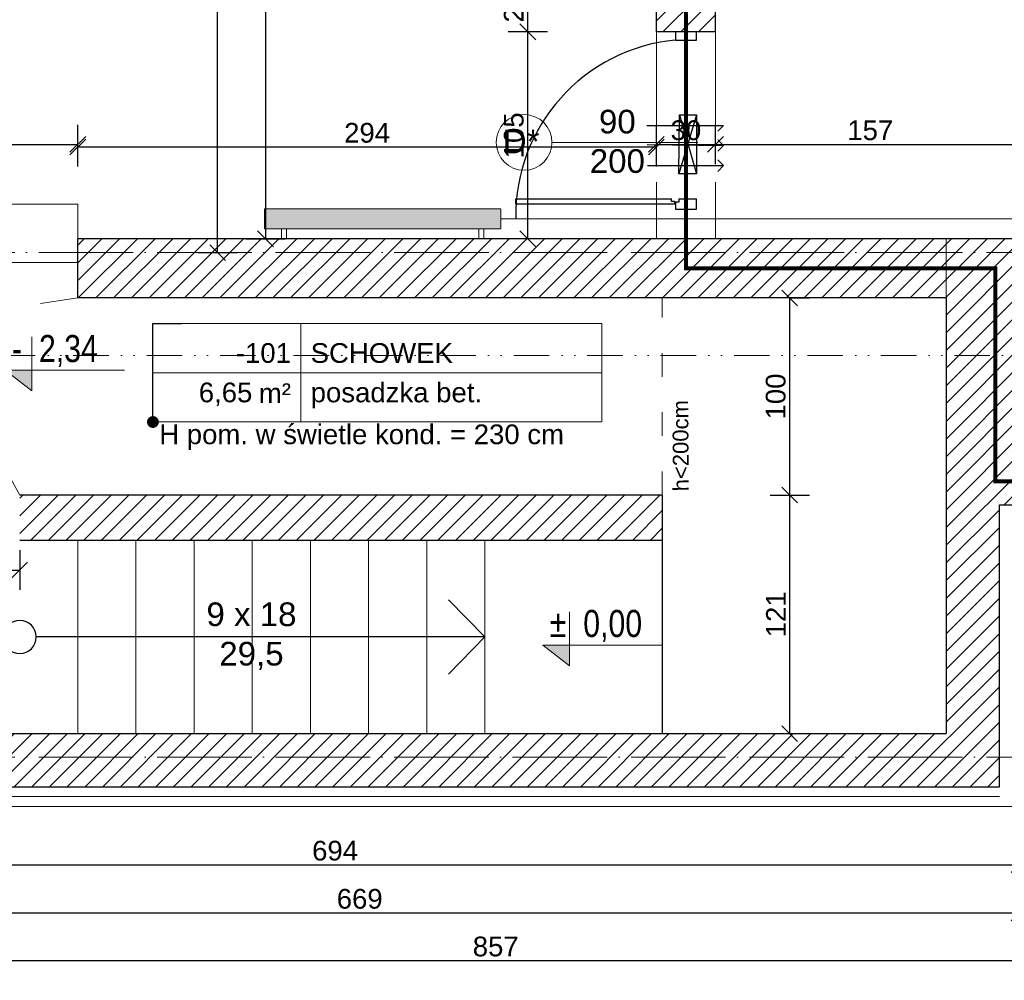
# Model space of a CAD drawing. Header units: millimetres. Extents: x 6506 to 39690, y 6022 to 25261.
# Tile 4 of 59: x 9245 to 9744, y 18079 to 18567. Entities that reach past the tile are written whole.
import ezdxf
from ezdxf import colors
from ezdxf.entities.mleader import LeaderData, LeaderLine
from ezdxf.enums import TextEntityAlignment as Align
from ezdxf.math import Vec2, Vec3

# ---------------------------------------------------------------- set-up
doc = ezdxf.new("R2010")
doc.units = ezdxf.units.MM
for name, pattern in [('1KS_2KP-50', [37.05, 12, 6, -6.35, 0, -6.35, 0, -6.35]), ('ACAD_ISO02W100', [15, 12, -3]), ('ACAD_ISO03W100', [30, 12, -18]), ('ACAD_ISO04W100', [30, 24, -3, 0, -3]), ('DASHED', [19.05, 12.7, -6.35])]:
    doc.linetypes.add(name, pattern=pattern)
for name, color, linetype, lineweight in [('_ET-ISTN.', 8, 'Continuous', 15), ('_ET-WENTYLACJA', 5, 'Continuous', 25), ('A_KONST_ISTNIEJĄCE', 83, 'Continuous', 25), ('A_LINIA PRZEKROJOWA', 223, '1KS_2KP-50', 15), ('A_OPISY', 40, 'Continuous', 9), ('A_OSIE KONSTRUKCYJNE', 150, 'ACAD_ISO04W100', 5), ('A_TEKST', 7, 'Continuous', 15), ('A_WIDOK', 141, 'Continuous', 13), ('A_WIDOK-NAD', 221, 'DASHED', 13), ('A_WYMIAROWANIE', 7, 'Continuous', 9)]:
    doc.layers.add(name, color=color, linetype=linetype, lineweight=lineweight)
for name, color, linetype, lineweight, true_color in [('A_HATCH', 7, 'Continuous', 5, 0x999999), ('A_IZOLEACJA TERMI_PROJEKTOWANA', 7, 'Continuous', 15, 0x0089b6), ('A_PPOŻ', 1, 'ACAD_ISO02W100', 30, 0xff0000)]:
    doc.layers.add(name, color=color, linetype=linetype, lineweight=lineweight, true_color=true_color)
doc.layers.add('A_NIEWIDOCZNE  POMOCNICZE', color=252, linetype='ACAD_ISO03W100', lineweight=5, plot=False)
doc.layers.add('AA OPISY', color=40, linetype='Continuous')
doc.styles.add('APLUS', font='arial.ttf', dxfattribs={"width": 0.6})
doc.styles.add('ARIAL', font='arial.ttf')
doc.styles.get("Standard").update_dxf_attribs({"font": 'arial.ttf'})
doc.linetypes.add('BATTING', pattern='A,0.0001,-0.1,[134,ltypeshp.shx,S=0.1,R=0,X=-0.1,Y=0],-0.2,[134,ltypeshp.shx,S=0.1,R=180,X=0.1,Y=0],-0.1', length=0.4001)
doc.dimstyles.new('1 do 100', dxfattribs={"dimtxt": 10, "dimasz": 8, "dimexe": 10, "dimexo": 10, "dimgap": 2, "dimtad": 1, "dimdec": 0, "dimtxsty": 'Standard', "dimblk": 'OBLIQUE', "dimcen": 2.5, "dimadec": 0, "dimazin": 0, "dimtfac": 1, "dimtdec": 0, "dimtmove": 0, "dimatfit": 3, "dimldrblk": 'OBLIQUE', "dimfxl": 10, "dimfxlon": 1, "dimarcsym": 0})

# ---------------------------------------------------------------- blocks, each defined once
blk = doc.blocks.new('*U149')
at = {"layer": 'AA OPISY'}
for q in [(72.47, 18.82), (-136.57, 0), (72.47, -18.82)]:
    blk.add_line((91, 0), q, dxfattribs=at)
blk.add_circle((-145, 0), 8.43, dxfattribs=at)
blk = doc.blocks.new('*U134')
at = {"lineweight": 5}
for p, q in [((-75, -25), (-75, 25)), ((-75, 25), (0, 25)), ((0, 0), (0, 25)), ((0, 25), (152.71, 25)), ((152.71, 25), (152.71, -25)), ((-75, -25), (0, -25)), ((152.71, -25), (0, -25))]:
    blk.add_line(p, q, dxfattribs=at)
at = {"lineweight": 5, "ltscale": 18.5}
for p, q in [((0, 25), (0, -25)), ((-75, 0), (152.71, 0))]:
    blk.add_line(p, q, dxfattribs=at)
at = {"lineweight": 5, "ltscale": 18.5, "insert": (-5, -10.38), "char_height": 10, "attachment_point": 6, "style": 'ARIAL'}
blk.add_mtext('\\A1;m²', dxfattribs=at)
at = {"lineweight": 5, "style": 'ARIAL'}
blk.add_attdef('1NR', text='', height=10, dxfattribs=at).set_placement((-5, 5), align=Align.RIGHT)
blk.add_attdef('2POM', (5, 5), '', height=10, dxfattribs=at)
blk.add_attdef('4PL2', text='', height=10, dxfattribs=at).set_placement((-24.57, -5), align=Align.TOP_RIGHT)
blk.add_attdef('3POS', text='', height=10, dxfattribs=at).set_placement((5, -5), align=Align.TOP_LEFT)
blk = doc.blocks.new('_Dot')
at = {"color": 0, "linetype": 'ByBlock', "lineweight": -2}
blk.add_line((-0.5, 0), (-1, 0), dxfattribs=at)
at = {"color": 0, "linetype": 'ByBlock', "const_width": 0.5}
blk.add_lwpolyline([(-0.25, 0, 1), (0.25, 0, 1)], format="xyb", close=True, dxfattribs=at)
blk = doc.blocks.new('*U9')
blk.add_hatch(color=256).paths.add_polyline_path([(0, 0.1532), (-0.198, 0.1532), (0, 0)])
blk.add_line((0, 0.1532), (0, 0.4))
blk.add_lwpolyline([(0, 0.1532), (0, 0), (-0.198, 0.1532), (0.6852, 0.1532)])
at = {"style": 'APLUS', "width": 0.8}
blk.add_attdef('%%P_0.00', text='', height=0.2, dxfattribs=at).set_placement((-0.1457, 0.1532), align=Align.BOTTOM_LEFT)
blk = doc.blocks.new('_Oblique')
at = {"color": 0, "linetype": 'ByBlock', "lineweight": -2}
blk.add_line((-0.5, -0.5), (0.5, 0.5), dxfattribs=at)
blk = doc.blocks.new('*D195')
at = {"layer": 'A_WYMIAROWANIE', "color": 0, "lineweight": -2, "ltscale": 2, "transparency": 16777216}
for p, q in [((9094.76, 18503.57), (9094.76, 18513.57)), ((9274.26, 18493.57), (9274.26, 18513.57)), ((9094.76, 18503.57), (9274.26, 18503.57))]:
    blk.add_line(p, q, dxfattribs=at)
at = {"layer": 'Defpoints', "color": 0, "ltscale": 2, "transparency": 16777216}
for p in [(9274.26, 18503.57), (9094.76, 18497.36), (9274.26, 18473.16)]:
    blk.add_point(p, dxfattribs=at)
at = {"layer": 'A_WYMIAROWANIE', "color": 0, "lineweight": -2, "ltscale": 2, "transparency": 16777216, "xscale": 8, "yscale": 8, "zscale": 8, "rotation": 180}
blk.add_blockref('_Oblique', (9094.76, 18503.57), dxfattribs=at)
at = {"layer": 'A_WYMIAROWANIE', "color": 0, "lineweight": -2, "ltscale": 2, "transparency": 16777216, "xscale": 8, "yscale": 8, "zscale": 8}
blk.add_blockref('_Oblique', (9274.26, 18503.57), dxfattribs=at)
at = {"layer": 'A_WYMIAROWANIE', "color": 0, "ltscale": 2, "transparency": 16777216, "insert": (9184.51, 18510.68), "char_height": 10, "attachment_point": 5}
blk.add_mtext('180', dxfattribs=at)
blk = doc.blocks.new('*D196')
at = {"layer": 'A_WYMIAROWANIE', "color": 0, "lineweight": -2, "ltscale": 2, "transparency": 16777216}
for p, q in [((9274.26, 18492.28), (9274.26, 18512.28)), ((9567.76, 18492.28), (9567.76, 18512.28)), ((9274.26, 18502.28), (9567.76, 18502.28))]:
    blk.add_line(p, q, dxfattribs=at)
at = {"layer": 'Defpoints', "color": 0, "ltscale": 2, "transparency": 16777216}
for p in [(9567.76, 18502.28), (9567.76, 18478.03), (9274.26, 18473.16)]:
    blk.add_point(p, dxfattribs=at)
at = {"layer": 'A_WYMIAROWANIE', "color": 0, "lineweight": -2, "ltscale": 2, "transparency": 16777216, "xscale": 8, "yscale": 8, "zscale": 8, "rotation": 180}
blk.add_blockref('_Oblique', (9274.26, 18502.28), dxfattribs=at)
at = {"layer": 'A_WYMIAROWANIE', "color": 0, "lineweight": -2, "ltscale": 2, "transparency": 16777216, "xscale": 8, "yscale": 8, "zscale": 8}
blk.add_blockref('_Oblique', (9567.76, 18502.28), dxfattribs=at)
at = {"layer": 'A_WYMIAROWANIE', "color": 0, "ltscale": 2, "transparency": 16777216, "insert": (9421.01, 18509.39), "char_height": 10, "attachment_point": 5}
blk.add_mtext('294', dxfattribs=at)
blk = doc.blocks.new('*D197')
at = {"layer": 'A_WYMIAROWANIE', "color": 0, "lineweight": -2, "ltscale": 2, "transparency": 16777216}
for p, q in [((9567.76, 18493.57), (9567.76, 18513.57)), ((9597.76, 18493.57), (9597.76, 18513.57)), ((9567.76, 18503.57), (9597.76, 18503.57))]:
    blk.add_line(p, q, dxfattribs=at)
at = {"layer": 'Defpoints', "color": 0, "ltscale": 2, "transparency": 16777216}
for p in [(9597.76, 18503.57), (9567.76, 18478.03), (9597.76, 18480.54)]:
    blk.add_point(p, dxfattribs=at)
at = {"layer": 'A_WYMIAROWANIE', "color": 0, "lineweight": -2, "ltscale": 2, "transparency": 16777216, "xscale": 8, "yscale": 8, "zscale": 8, "rotation": 180}
blk.add_blockref('_Oblique', (9567.76, 18503.57), dxfattribs=at)
at = {"layer": 'A_WYMIAROWANIE', "color": 0, "lineweight": -2, "ltscale": 2, "transparency": 16777216, "xscale": 8, "yscale": 8, "zscale": 8}
blk.add_blockref('_Oblique', (9597.76, 18503.57), dxfattribs=at)
at = {"layer": 'A_WYMIAROWANIE', "color": 0, "ltscale": 2, "transparency": 16777216, "insert": (9582.76, 18510.68), "char_height": 10, "attachment_point": 5}
blk.add_mtext('30', dxfattribs=at)
blk = doc.blocks.new('*D198')
at = {"layer": 'A_WYMIAROWANIE', "color": 0, "lineweight": -2, "ltscale": 2, "transparency": 16777216}
for p, q in [((9597.76, 18493.57), (9597.76, 18513.57)), ((9754.76, 18493.57), (9754.76, 18513.57)), ((9597.76, 18503.57), (9754.76, 18503.57))]:
    blk.add_line(p, q, dxfattribs=at)
at = {"layer": 'Defpoints', "color": 0, "ltscale": 2, "transparency": 16777216}
for p in [(9754.76, 18503.57), (9597.76, 18480.54), (9754.76, 18455.66)]:
    blk.add_point(p, dxfattribs=at)
at = {"layer": 'A_WYMIAROWANIE', "color": 0, "lineweight": -2, "ltscale": 2, "transparency": 16777216, "xscale": 8, "yscale": 8, "zscale": 8, "rotation": 180}
blk.add_blockref('_Oblique', (9597.76, 18503.57), dxfattribs=at)
at = {"layer": 'A_WYMIAROWANIE', "color": 0, "lineweight": -2, "ltscale": 2, "transparency": 16777216, "xscale": 8, "yscale": 8, "zscale": 8}
blk.add_blockref('_Oblique', (9754.76, 18503.57), dxfattribs=at)
at = {"layer": 'A_WYMIAROWANIE', "color": 0, "ltscale": 2, "transparency": 16777216, "insert": (9676.26, 18510.68), "char_height": 10, "attachment_point": 5}
blk.add_mtext('157', dxfattribs=at)
blk = doc.blocks.new('*D203')
at = {"layer": 'A_WYMIAROWANIE', "color": 0, "lineweight": -2, "ltscale": 2, "transparency": 16777216}
for p, q in [((9355.18, 19026.64), (9335.18, 19026.64)), ((9345.18, 18448.66), (9345.18, 19026.64)), ((9335.18, 18448.66), (9355.18, 18448.66))]:
    blk.add_line(p, q, dxfattribs=at)
at = {"layer": 'Defpoints', "color": 0, "ltscale": 2, "transparency": 16777216}
for p in [(9345.18, 19026.64), (9373.74, 19026.64), (9300.88, 18448.66)]:
    blk.add_point(p, dxfattribs=at)
at = {"layer": 'A_WYMIAROWANIE', "color": 0, "lineweight": -2, "ltscale": 2, "transparency": 16777216, "xscale": 8, "yscale": 8, "zscale": 8}
for p, rotation in [((9345.18, 19026.64), 90), ((9345.18, 18448.66), 270)]:
    blk.add_blockref('_Oblique', p, dxfattribs=dict(at, rotation=rotation))
at = {"layer": 'A_WYMIAROWANIE', "color": 0, "ltscale": 2, "transparency": 16777216, "insert": (9338.07, 18737.65), "char_height": 10, "attachment_point": 5, "rotation": 90}
blk.add_mtext('578', dxfattribs=at)
blk = doc.blocks.new('*D204')
at = {"layer": 'A_WYMIAROWANIE', "color": 0, "lineweight": -2, "ltscale": 2, "transparency": 16777216}
for p, q in [((9512.57, 18560.66), (9492.57, 18560.66)), ((9502.57, 18455.66), (9502.57, 18560.66)), ((9512.57, 18455.66), (9492.57, 18455.66))]:
    blk.add_line(p, q, dxfattribs=at)
at = {"layer": 'Defpoints', "color": 0, "ltscale": 2, "transparency": 16777216}
for p in [(9502.57, 18560.66), (9567.76, 18560.66), (9567.76, 18455.66)]:
    blk.add_point(p, dxfattribs=at)
at = {"layer": 'A_WYMIAROWANIE', "color": 0, "lineweight": -2, "ltscale": 2, "transparency": 16777216, "xscale": 8, "yscale": 8, "zscale": 8}
for p, rotation in [((9502.57, 18560.66), 90), ((9502.57, 18455.66), 270)]:
    blk.add_blockref('_Oblique', p, dxfattribs=dict(at, rotation=rotation))
at = {"layer": 'A_WYMIAROWANIE', "color": 0, "ltscale": 2, "transparency": 16777216, "insert": (9495.46, 18508.16), "char_height": 10, "attachment_point": 5, "rotation": 90}
blk.add_mtext('105', dxfattribs=at)
blk = doc.blocks.new('*D205')
at = {"layer": 'A_WYMIAROWANIE', "color": 0, "lineweight": -2, "ltscale": 2, "transparency": 16777216}
for p, q in [((9512.57, 18585.66), (9492.57, 18585.66)), ((9502.57, 18560.66), (9502.57, 18585.66)), ((9512.57, 18560.66), (9492.57, 18560.66))]:
    blk.add_line(p, q, dxfattribs=at)
at = {"layer": 'Defpoints', "color": 0, "ltscale": 2, "transparency": 16777216}
for p in [(9502.57, 18585.66), (9567.76, 18585.66), (9567.76, 18560.66)]:
    blk.add_point(p, dxfattribs=at)
at = {"layer": 'A_WYMIAROWANIE', "color": 0, "lineweight": -2, "ltscale": 2, "transparency": 16777216, "xscale": 8, "yscale": 8, "zscale": 8}
for p, rotation in [((9502.57, 18585.66), 90), ((9502.57, 18560.66), 270)]:
    blk.add_blockref('_Oblique', p, dxfattribs=dict(at, rotation=rotation))
at = {"layer": 'A_WYMIAROWANIE', "color": 0, "ltscale": 2, "transparency": 16777216, "insert": (9495.46, 18573.16), "char_height": 10, "attachment_point": 5, "rotation": 90}
blk.add_mtext('25', dxfattribs=at)
blk = doc.blocks.new('*D209')
at = {"layer": 'A_WYMIAROWANIE', "color": 0, "lineweight": -2, "ltscale": 2, "transparency": 16777216}
for p, q in [((9625.43, 18325.66), (9645.43, 18325.66)), ((9635.43, 18204.66), (9635.43, 18325.66)), ((9625.43, 18204.66), (9645.43, 18204.66))]:
    blk.add_line(p, q, dxfattribs=at)
at = {"layer": 'Defpoints', "color": 0, "ltscale": 2, "transparency": 16777216}
for p in [(9570.76, 18325.66), (9635.43, 18325.66), (9603.38, 18204.66)]:
    blk.add_point(p, dxfattribs=at)
at = {"layer": 'A_WYMIAROWANIE', "color": 0, "lineweight": -2, "ltscale": 2, "transparency": 16777216, "xscale": 8, "yscale": 8, "zscale": 8}
for p, rotation in [((9635.43, 18325.66), 90), ((9635.43, 18204.66), 270)]:
    blk.add_blockref('_Oblique', p, dxfattribs=dict(at, rotation=rotation))
at = {"layer": 'A_WYMIAROWANIE', "color": 0, "ltscale": 2, "transparency": 16777216, "insert": (9628.41, 18265.16), "char_height": 10, "attachment_point": 5, "rotation": 90}
blk.add_mtext('121', dxfattribs=at)
blk = doc.blocks.new('*D210')
at = {"layer": 'A_WYMIAROWANIE', "color": 0, "lineweight": -2, "ltscale": 2, "transparency": 16777216}
for p, q in [((9635.43, 18425.66), (9645.43, 18425.66)), ((9635.43, 18325.66), (9635.43, 18425.66)), ((9625.43, 18325.66), (9645.43, 18325.66))]:
    blk.add_line(p, q, dxfattribs=at)
at = {"layer": 'Defpoints', "color": 0, "ltscale": 2, "transparency": 16777216}
for p in [(9635.43, 18425.66), (9635.43, 18425.66), (9570.76, 18325.66)]:
    blk.add_point(p, dxfattribs=at)
at = {"layer": 'A_WYMIAROWANIE', "color": 0, "lineweight": -2, "ltscale": 2, "transparency": 16777216, "xscale": 8, "yscale": 8, "zscale": 8}
for p, rotation in [((9635.43, 18425.66), 90), ((9635.43, 18325.66), 270)]:
    blk.add_blockref('_Oblique', p, dxfattribs=dict(at, rotation=rotation))
at = {"layer": 'A_WYMIAROWANIE', "color": 0, "ltscale": 2, "transparency": 16777216, "insert": (9628.33, 18375.66), "char_height": 10, "attachment_point": 5, "rotation": 90}
blk.add_mtext('100', dxfattribs=at)
blk = doc.blocks.new('*D211')
at = {"layer": 'A_WYMIAROWANIE', "color": 0, "lineweight": -2, "ltscale": 2, "transparency": 16777216}
for p, q in [((9232.62, 18302.66), (9212.62, 18302.66)), ((9222.62, 18204.66), (9222.62, 18302.66)), ((9222.62, 18204.66), (9232.62, 18204.66))]:
    blk.add_line(p, q, dxfattribs=at)
at = {"layer": 'Defpoints', "color": 0, "ltscale": 2, "transparency": 16777216}
for p in [(9222.62, 18302.66), (9274.26, 18302.66), (9221.96, 18204.66)]:
    blk.add_point(p, dxfattribs=at)
at = {"layer": 'A_WYMIAROWANIE', "color": 0, "lineweight": -2, "ltscale": 2, "transparency": 16777216, "xscale": 8, "yscale": 8, "zscale": 8}
for p, rotation in [((9222.62, 18302.66), 90), ((9222.62, 18204.66), 270)]:
    blk.add_blockref('_Oblique', p, dxfattribs=dict(at, rotation=rotation))
at = {"layer": 'A_WYMIAROWANIE', "color": 0, "ltscale": 2, "transparency": 16777216, "insert": (9215.51, 18253.66), "char_height": 10, "attachment_point": 5, "rotation": 90}
blk.add_mtext('98', dxfattribs=at)
blk = doc.blocks.new('*D212')
at = {"layer": 'A_WYMIAROWANIE', "color": 0, "lineweight": -2, "ltscale": 2, "transparency": 16777216}
for p, q in [((9094.76, 18297.63), (9094.76, 18277.63)), ((9244.76, 18297.63), (9244.76, 18277.63)), ((9094.76, 18287.63), (9244.76, 18287.63))]:
    blk.add_line(p, q, dxfattribs=at)
at = {"layer": 'Defpoints', "color": 0, "ltscale": 2, "transparency": 16777216}
for p in [(9094.76, 18312.16), (9244.76, 18312.16), (9244.76, 18287.63)]:
    blk.add_point(p, dxfattribs=at)
at = {"layer": 'A_WYMIAROWANIE', "color": 0, "lineweight": -2, "ltscale": 2, "transparency": 16777216, "xscale": 8, "yscale": 8, "zscale": 8, "rotation": 180}
blk.add_blockref('_Oblique', (9094.76, 18287.63), dxfattribs=at)
at = {"layer": 'A_WYMIAROWANIE', "color": 0, "lineweight": -2, "ltscale": 2, "transparency": 16777216, "xscale": 8, "yscale": 8, "zscale": 8}
blk.add_blockref('_Oblique', (9244.76, 18287.63), dxfattribs=at)
at = {"layer": 'A_WYMIAROWANIE', "color": 0, "ltscale": 2, "transparency": 16777216, "insert": (9169.76, 18294.73), "char_height": 10, "attachment_point": 5}
blk.add_mtext('150', dxfattribs=at)
blk = doc.blocks.new('*D459')
at = {"layer": 'A_WYMIAROWANIE', "color": 0, "lineweight": -2, "ltscale": 2, "transparency": 16777216}
for p, q in [((9057.76, 18148.1), (9057.76, 18128.1)), ((9751.76, 18148.1), (9751.76, 18128.1)), ((9057.76, 18138.1), (9751.76, 18138.1))]:
    blk.add_line(p, q, dxfattribs=at)
at = {"layer": 'Defpoints', "color": 0, "ltscale": 2, "transparency": 16777216}
for p in [(9057.76, 18167.66), (9751.76, 18167.66), (9751.76, 18138.1)]:
    blk.add_point(p, dxfattribs=at)
at = {"layer": 'A_WYMIAROWANIE', "color": 0, "lineweight": -2, "ltscale": 2, "transparency": 16777216, "xscale": 8, "yscale": 8, "zscale": 8, "rotation": 180}
blk.add_blockref('_Oblique', (9057.76, 18138.1), dxfattribs=at)
at = {"layer": 'A_WYMIAROWANIE', "color": 0, "lineweight": -2, "ltscale": 2, "transparency": 16777216, "xscale": 8, "yscale": 8, "zscale": 8}
blk.add_blockref('_Oblique', (9751.76, 18138.1), dxfattribs=at)
at = {"layer": 'A_WYMIAROWANIE', "color": 0, "ltscale": 2, "transparency": 16777216, "insert": (9404.76, 18145.2), "char_height": 10, "attachment_point": 5}
blk.add_mtext('694', dxfattribs=at)
blk = doc.blocks.new('*D462')
at = {"layer": 'A_WYMIAROWANIE', "color": 0, "lineweight": -2, "ltscale": 2, "transparency": 16777216}
for p, q in [((9082.76, 18123.65), (9082.76, 18103.65)), ((9751.76, 18123.65), (9751.76, 18103.65)), ((9082.76, 18113.65), (9751.76, 18113.65))]:
    blk.add_line(p, q, dxfattribs=at)
at = {"layer": 'Defpoints', "color": 0, "ltscale": 2, "transparency": 16777216}
for p in [(9751.76, 18167.66), (9082.76, 18156.26), (9751.76, 18113.65)]:
    blk.add_point(p, dxfattribs=at)
at = {"layer": 'A_WYMIAROWANIE', "color": 0, "lineweight": -2, "ltscale": 2, "transparency": 16777216, "xscale": 8, "yscale": 8, "zscale": 8, "rotation": 180}
blk.add_blockref('_Oblique', (9082.76, 18113.65), dxfattribs=at)
at = {"layer": 'A_WYMIAROWANIE', "color": 0, "lineweight": -2, "ltscale": 2, "transparency": 16777216, "xscale": 8, "yscale": 8, "zscale": 8}
blk.add_blockref('_Oblique', (9751.76, 18113.65), dxfattribs=at)
at = {"layer": 'A_WYMIAROWANIE', "color": 0, "ltscale": 2, "transparency": 16777216, "insert": (9417.26, 18120.76), "char_height": 10, "attachment_point": 5}
blk.add_mtext('669', dxfattribs=at)
blk = doc.blocks.new('*D465')
at = {"layer": 'A_WYMIAROWANIE', "color": 0, "lineweight": -2, "ltscale": 2, "transparency": 16777216}
for p, q in [((9057.76, 18099.48), (9057.76, 18079.48)), ((9914.76, 18099.48), (9914.76, 18079.48)), ((9057.76, 18089.48), (9914.76, 18089.48))]:
    blk.add_line(p, q, dxfattribs=at)
at = {"layer": 'Defpoints', "color": 0, "ltscale": 2, "transparency": 16777216}
for p in [(9914.76, 18347.31), (9057.76, 18167.66), (9914.76, 18089.48)]:
    blk.add_point(p, dxfattribs=at)
at = {"layer": 'A_WYMIAROWANIE', "color": 0, "lineweight": -2, "ltscale": 2, "transparency": 16777216, "xscale": 8, "yscale": 8, "zscale": 8, "rotation": 180}
blk.add_blockref('_Oblique', (9057.76, 18089.48), dxfattribs=at)
at = {"layer": 'A_WYMIAROWANIE', "color": 0, "lineweight": -2, "ltscale": 2, "transparency": 16777216, "xscale": 8, "yscale": 8, "zscale": 8}
blk.add_blockref('_Oblique', (9914.76, 18089.48), dxfattribs=at)
at = {"layer": 'A_WYMIAROWANIE', "color": 0, "ltscale": 2, "transparency": 16777216, "insert": (9486.26, 18096.58), "char_height": 10, "attachment_point": 5}
blk.add_mtext('857', dxfattribs=at)
blk = doc.blocks.new('*D603')
at = {"layer": 'A_WYMIAROWANIE', "color": 0, "lineweight": -2, "ltscale": 2, "transparency": 16777216}
for p, q in [((9379.48, 18715.66), (9359.48, 18715.66)), ((9369.48, 18715.66), (9369.48, 18455.66)), ((9359.48, 18455.66), (9379.48, 18455.66))]:
    blk.add_line(p, q, dxfattribs=at)
at = {"layer": 'Defpoints', "color": 0, "ltscale": 2, "transparency": 16777216}
for p in [(9392.76, 18715.66), (9313.09, 18455.66), (9369.48, 18455.66)]:
    blk.add_point(p, dxfattribs=at)
at = {"layer": 'A_WYMIAROWANIE', "color": 0, "lineweight": -2, "ltscale": 2, "transparency": 16777216, "xscale": 8, "yscale": 8, "zscale": 8}
for p, rotation in [((9369.48, 18715.66), 90), ((9369.48, 18455.66), 270)]:
    blk.add_blockref('_Oblique', p, dxfattribs=dict(at, rotation=rotation))
at = {"layer": 'A_WYMIAROWANIE', "color": 0, "ltscale": 2, "transparency": 16777216, "insert": (9362.38, 18585.66), "char_height": 10, "attachment_point": 5, "rotation": 90}
blk.add_mtext('260', dxfattribs=at)

msp = doc.modelspace()

# ---------------------------------------------------------------- hatches: boundary and pattern name
at = {"layer": '_ET-ISTN.'}
h = msp.add_hatch(color=256, dxfattribs=at)
h.dxf.hatch_style = 1
h.paths.add_polyline_path([(9488.9, 18470.86), (9368.9, 18470.86), (9368.9, 18460.66), (9488.9, 18460.66)])
at = {"layer": 'A_HATCH'}
h = msp.add_hatch(dxfattribs=at)
h.set_pattern_fill('ANSI31', color=256, scale=2)
h.set_pattern_definition([(45, (-3039.768, 355.087), (-4.490128, 4.490128), [])])
h.paths.add_polyline_path([(9887.76, 18730.66), (9567.76, 18730.66), (9567.76, 18645.66), (9597.76, 18645.66), (9597.76, 18700.66), (9887.76, 18700.66)], flags=17)
h.paths.add_polyline_path([(9597.76, 18585.66), (9567.76, 18585.66), (9567.76, 18560.66), (9597.76, 18560.66)], flags=17)
h.paths.add_polyline_path([(9714.76, 18455.66), (9274.26, 18455.66), (9274.26, 18425.66), (9714.76, 18425.66)], flags=17)
h.paths.add_polyline_path([(9570.76, 18325.66), (9247.76, 18325.66), (9244.76, 18325.66), (9244.76, 18302.66), (9570.76, 18302.66)], flags=17)
h.paths.add_polyline_path([(9887.76, 18523.42), (9910.26, 18523.42), (9887.76, 18523.42), (9887.76, 18347.66), (9754.76, 18347.66), (9754.76, 18455.66), (9714.76, 18455.66), (9714.76, 18425.66), (9714.76, 18204.66), (9570.76, 18204.66), (9094.76, 18204.66), (9094.76, 18419.66), (9094.76, 18532.7), (9067.76, 18532.7), (9067.76, 18419.66), (9067.76, 18177.66), (9741.76, 18177.66), (9741.76, 18320.66), (9914.76, 18320.66), (9914.76, 19060.66), (9067.76, 19060.66), (9067.76, 18798.7), (9094.76, 18798.7), (9094.76, 19033.66), (9887.76, 19033.66)])

# ---------------------------------------------------------------- linework, layer by layer
at = {"color": 144}
for p, q in [((9575.49, 18474.61), (9575.49, 18476)), ((9576.88, 18474.61), (9575.49, 18474.61)), ((9579.19, 18474.24), (9577.4, 18474.24)), ((9579.19, 18476.02), (9579.19, 18474.24))]:
    msp.add_line(p, q, dxfattribs=at)
for points in [[(9588.13, 18560.66), (9577.4, 18560.66), (9577.4, 18556.49), (9588.13, 18556.49), (9588.13, 18560.66)], [(9576.88, 18473.22), (9496.42, 18473.22), (9496.42, 18476), (9575.49, 18476)], [(9576.88, 18474.61), (9576.88, 18473.22)], [(9577.4, 18474.24), (9577.4, 18470.66), (9588.13, 18470.66), (9588.13, 18476.02)], [(9579.19, 18476.02), (9588.13, 18476.02)]]:
    msp.add_lwpolyline(points, dxfattribs=at)
msp.add_arc((9585.89, 18467.41), 89.48, 95.4435, 180.8999, dxfattribs=at)
at = {"layer": '_ET-ISTN.'}
msp.add_line((9488.9, 18465.76), (9860.12, 18465.76), dxfattribs=at)
at = {"layer": '_ET-ISTN.', "lineweight": 15}
for p, q in [((9377.65, 18460.66), (9377.65, 18455.66)), ((9380.15, 18455.66), (9380.15, 18460.66)), ((9477.65, 18455.66), (9477.65, 18460.66)), ((9480.15, 18460.66), (9480.15, 18455.66)), ((9377.65, 18455.66), (9380.15, 18455.66)), ((9480.15, 18455.66), (9477.65, 18455.66))]:
    msp.add_line(p, q, dxfattribs=at)
at = {"layer": '_ET-ISTN.'}
msp.add_lwpolyline([(9488.9, 18470.86), (9368.9, 18470.86), (9368.9, 18460.66), (9488.9, 18460.66)], close=True, dxfattribs=at)
at = {"layer": '_ET-WENTYLACJA'}
for p, q in [((9588.14, 18518.57), (9579.19, 18488.57)), ((9579.55, 18518.57), (9588.16, 18488.57)), ((9562.99, 18513.15), (9601.82, 18513.15)), ((9601.82, 18513.15), (9598.88, 18510.22)), ((9563.09, 18503.57), (9601.82, 18502.99)), ((9601.82, 18502.99), (9598.88, 18505.92)), ((9601.82, 18502.99), (9598.88, 18500.05)), ((9563.19, 18492.82), (9601.82, 18492.82)), ((9601.82, 18492.82), (9598.88, 18495.76)), ((9601.82, 18492.82), (9598.88, 18489.89))]:
    msp.add_line(p, q, dxfattribs=at)
msp.add_lwpolyline([(9588.13, 18518.57), (9588.16, 18488.57), (9579.16, 18488.57), (9579.55, 18518.57), (9588.13, 18518.57)], dxfattribs=at)
at = {"layer": 'A_HATCH', "ltscale": 2}
msp.add_line((9714.76, 18425.66), (9714.76, 18455.66), dxfattribs=at)
at = {"layer": 'A_IZOLEACJA TERMI_PROJEKTOWANA', "ltscale": 2}
msp.add_lwpolyline([(9057.76, 19160.66), (9057.76, 18419.66), (9057.76, 18167.66), (9751.76, 18167.66)], dxfattribs=at)
at = {"layer": 'A_IZOLEACJA TERMI_PROJEKTOWANA', "linetype": 'BATTING', "ltscale": 10}
msp.add_lwpolyline([(9062.76, 18532.7), (9062.76, 18419.66), (9062.76, 18172.66), (9741.76, 18172.66)], dxfattribs=at)
at = {"layer": 'A_KONST_ISTNIEJĄCE', "ltscale": 2}
for p, q in [((9567.76, 18560.66), (9567.76, 18585.66)), ((9597.76, 18560.66), (9597.76, 18585.66)), ((9597.76, 18560.66), (9567.76, 18560.66)), ((9754.76, 18455.66), (9274.26, 18455.66)), ((9274.26, 18425.66), (9274.26, 18455.66)), ((9714.76, 18425.66), (9274.26, 18425.66)), ((9714.76, 18425.66), (9714.76, 18204.66)), ((9247.76, 18325.66), (9244.76, 18325.66)), ((9570.76, 18325.66), (9247.76, 18325.66)), ((9570.76, 18325.66), (9570.76, 18204.66)), ((9741.76, 18320.66), (9914.76, 18320.66)), ((9741.76, 18177.66), (9741.76, 18320.66)), ((9570.76, 18302.66), (9244.76, 18302.66))]:
    msp.add_line(p, q, dxfattribs=at)
for points in [[(9094.76, 19033.66), (9094.76, 18419.66), (9094.76, 18204.66), (9570.76, 18204.66)], [(9067.76, 18532.7), (9067.76, 18419.66), (9067.76, 18177.66), (9741.76, 18177.66)], [(9570.76, 18204.66), (9714.76, 18204.66)]]:
    msp.add_lwpolyline(points, dxfattribs=at)
at = {"layer": 'A_LINIA PRZEKROJOWA'}
msp.add_line((9960.43, 18396.4), (8765.15, 18396.4), dxfattribs=at)
at = {"layer": 'A_NIEWIDOCZNE  POMOCNICZE', "ltscale": 2}
for points in [[(9567.76, 18715.66), (9567.76, 18455.66), (9274.26, 18455.66), (9274.26, 18473.16), (9094.76, 18473.16), (9094.76, 19033.66), (9392.76, 19026.16), (9392.76, 18715.66), (9567.76, 18715.66)], [(9597.76, 18700.66), (9887.76, 18700.66), (9887.76, 18347.66), (9754.76, 18347.66), (9754.76, 18455.66), (9597.76, 18455.66), (9597.76, 18700.66)], [(9274.26, 18425.66), (9714.76, 18425.66), (9714.76, 18204.66), (9570.76, 18204.66), (9570.76, 18325.66), (9244.76, 18325.66), (9195.99, 18414.16), (9274.26, 18425.66)]]:
    msp.add_lwpolyline(points, dxfattribs=at)
at = {"layer": 'A_OPISY', "color": 144, "true_color": 0x007cb0, "transparency": 33554559}
msp.add_line((9514.8, 18504.59), (9588.77, 18504.59), dxfattribs=at)
msp.add_circle((9500.65, 18504.59), 14.15, dxfattribs=at)
at = {"layer": 'A_OSIE KONSTRUKCYJNE', "ltscale": 2}
for p, q in [((8893.8, 18448.66), (10074.28, 18448.66)), ((8893.8, 18192.66), (10074.28, 18192.66))]:
    msp.add_line(p, q, dxfattribs=at)
at = {"layer": 'A_PPOŻ', "linetype": 'ACAD_ISO03W100', "ltscale": 2, "const_width": 2}
msp.add_lwpolyline([(9582.76, 18715.66), (9902.76, 18715.66), (9902.76, 18332.66), (9739.76, 18332.66), (9739.76, 18440.66), (9582.76, 18440.66)], close=True, dxfattribs=at)
at = {"layer": 'A_WIDOK', "ltscale": 2}
for p, q in [((9274.26, 18473.16), (9094.76, 18473.16)), ((9274.26, 18473.16), (9274.26, 18455.66)), ((9274.26, 18443.66), (9094.76, 18443.66)), ((9274.26, 18302.66), (9274.26, 18204.66)), ((9303.76, 18302.66), (9303.76, 18204.66)), ((9333.26, 18302.66), (9333.26, 18204.66)), ((9362.76, 18302.66), (9362.76, 18204.66)), ((9392.26, 18302.66), (9392.26, 18204.66)), ((9421.76, 18302.66), (9421.76, 18204.66)), ((9451.26, 18302.66), (9451.26, 18204.66)), ((9480.76, 18302.66), (9480.76, 18204.66))]:
    msp.add_line(p, q, dxfattribs=at)
at = {"layer": 'A_WIDOK', "linetype": 'ACAD_ISO03W100'}
msp.add_line((9570.76, 18325.66), (9570.76, 18425.66), dxfattribs=at)
at = {"layer": 'A_WIDOK-NAD', "ltscale": 2}
for p, q in [((9567.76, 18560.66), (9567.76, 18455.66)), ((9597.76, 18560.66), (9597.76, 18455.66))]:
    msp.add_line(p, q, dxfattribs=at)

# ---------------------------------------------------------------- block references
at = {"layer": 'A_OPISY'}
msp.add_blockref('*U134', (9387.37, 18387.73), dxfattribs=at).add_auto_attribs({'1NR': '-101', '2POM': 'SCHOWEK', '3POS': 'posadzka bet.', '4PL2': '6,65'})
at = {"layer": 'A_OPISY', "transparency": 33554687, "xscale": 68.67492864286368, "yscale": 68.67492864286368, "zscale": 68.67492864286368, "rotation": 1.435389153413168e-05}
for p, values in [((9250.91, 18378.48), {'%%P_0.00': '-  2,34'}), ((9523.71, 18239), {'%%P_0.00': '%%p  0,00'})]:
    msp.add_blockref('*U9', p, dxfattribs=at).add_auto_attribs(values)
at = {"layer": 'A_OPISY', "transparency": 33554559, "xscale": -1, "rotation": 180}
msp.add_blockref('*U149', (9389.76, 18253.66), dxfattribs=at)

# ---------------------------------------------------------------- texts
at = {"layer": 'A_OPISY', "color": 144, "true_color": 0x007cb0, "transparency": 33554559, "char_height": 12, "attachment_point": 5}
for s, insert in [('90\\P200', (9547.96, 18505.04)), ('D*', (9499.15, 18505.04))]:
    msp.add_mtext_dynamic_manual_height_columns(s, width=44.3905, gutter_width=12.5, heights=[0], dxfattribs=dict(at, insert=insert))
at = {"layer": 'A_OPISY', "transparency": 33554559, "insert": (9580.1, 18350.69), "char_height": 8, "attachment_point": 5, "rotation": 90.4248}
msp.add_mtext_dynamic_manual_height_columns('h<200cm', width=44.3905, gutter_width=12.5, heights=[0], dxfattribs=at)
at = {"layer": 'A_OPISY', "insert": (9315.56, 18361.48), "char_height": 10, "attachment_point": 1}
msp.add_mtext_dynamic_manual_height_columns('H pom. w świetle kond. = 230 cm', width=254.3544, gutter_width=0, heights=[12.82], dxfattribs=at)
at = {"layer": 'A_TEKST', "transparency": 33554559, "insert": (9362.34, 18254.07), "char_height": 12, "attachment_point": 5}
msp.add_mtext_dynamic_manual_height_columns('9 x 18\\P\\pxqc;29,5', width=91.3974, gutter_width=12.5, heights=[39.91], dxfattribs=at)

# ---------------------------------------------------------------- dimensions: what is measured, and where the dimension line sits
at = {"layer": 'A_WYMIAROWANIE', "ltscale": 2}
for base, p1, p2, picture, middle in [((9345.18, 19026.64), (9300.88, 18448.66), (9373.74, 19026.64), '*D203', (9338.07, 18737.65)), ((9369.48, 18455.66), (9392.76, 18715.66), (9313.09, 18455.66), '*D603', (9362.38, 18585.66)), ((9502.57, 18585.66), (9567.76, 18560.66), (9567.76, 18585.66), '*D205', (9495.46, 18573.16)), ((9635.43, 18425.66), (9570.76, 18325.66), (9635.43, 18425.66), '*D210', (9628.33, 18375.66))]:
    dim = msp.add_linear_dim(base=base, p1=p1, p2=p2, angle=90, dimstyle='1 do 100', override={"dimtmove": 1}, dxfattribs=at)
    dim.commit()
    dim.dimension.update_dxf_attribs({"geometry": picture, "text_midpoint": middle})
for base, p1, p2, picture, middle in [((9502.57, 18560.66), (9567.76, 18455.66), (9567.76, 18560.66), '*D204', (9495.46, 18508.16)), ((9635.43, 18325.66), (9603.38, 18204.66), (9570.76, 18325.66), '*D209', (9628.41, 18265.16)), ((9222.62, 18302.66), (9221.96, 18204.66), (9274.26, 18302.66), '*D211', (9215.51, 18253.66))]:
    dim = msp.add_linear_dim(base=base, p1=p1, p2=p2, angle=90, dimstyle='1 do 100', dxfattribs=at)
    dim.commit()
    dim.dimension.update_dxf_attribs({"geometry": picture, "text_midpoint": middle})
for base, p1, p2, picture, middle in [((9274.26444973, 18503.57383584), (9094.76444973, 18497.36242797), (9274.26444973, 18473.16011344), '*D195', (9184.51444973, 18510.67956572)), ((9914.76, 18089.48), (9057.76, 18167.66), (9914.76, 18347.31), '*D465', (9486.26, 18096.58)), ((9244.76, 18287.63), (9094.76, 18312.16), (9244.76, 18312.16), '*D212', (9169.76, 18294.73)), ((9751.76, 18138.1), (9057.76, 18167.66), (9751.76, 18167.66), '*D459', (9404.76, 18145.2))]:
    dim = msp.add_linear_dim(base=base, p1=p1, p2=p2, dimstyle='1 do 100', dxfattribs=at)
    dim.commit()
    dim.dimension.update_dxf_attribs({"geometry": picture, "text_midpoint": middle})
for base, p1, p2, picture, middle in [((9597.76, 18503.57), (9567.76, 18478.03), (9597.76, 18480.54), '*D197', (9582.76, 18510.68)), ((9754.76, 18503.57), (9597.76, 18480.54), (9754.76, 18455.66), '*D198', (9676.26, 18510.68)), ((9567.76444973, 18502.2834027), (9274.26444973, 18473.16011344), (9567.76444973, 18478.02762124), '*D196', (9421.01444973, 18509.38913258)), ((9751.76, 18113.65), (9082.76, 18156.26), (9751.76, 18167.66), '*D462', (9417.26, 18120.76))]:
    dim = msp.add_linear_dim(base=base, p1=p1, p2=p2, dimstyle='1 do 100', override={"dimtmove": 1}, dxfattribs=at)
    dim.commit()
    dim.dimension.update_dxf_attribs({"geometry": picture, "text_midpoint": middle})

# ---------------------------------------------------------------- leaders
at = {"layer": 'A_OPISY'}
ml = msp.add_multileader_mtext('Standard', dxfattribs=at)
ml.set_content('', color=256)
ml.set_leader_properties()
ml.set_arrow_properties(name='DOT')
ml.build(insert=Vec2(0, 0))
ml.multileader.update_dxf_attribs({"arrow_head_size": 6})
ctx = ml.context
ctx.base_point, ctx.arrow_head_size, ctx.plane_origin = Vec3(9326.9, 18412.73), 6, Vec3(9110.36, 18880.43)
notes = []
notes.append((ctx, [(0, (1, 1, 0), (9312.37, 18412.73), (1, 0), 14.52, [(0, [(9312.37, 18362.73)], 0, [])])]))
ctx.mtext.insert, ctx.mtext.flow_direction = Vec3(9328.9, 18414.73), 5
for ctx, leaders in notes:
    for number, flags, end, landing, length, lines in leaders:
        leader = LeaderData()
        leader.index, (leader.has_last_leader_line, leader.has_dogleg_vector, leader.attachment_direction) = number, flags
        leader.last_leader_point, leader.dogleg_vector, leader.dogleg_length = Vec3(end), Vec3(landing), length
        for number, points, colour, breaks in lines:
            line = LeaderLine()
            line.index, line.vertices, line.color, line.breaks = number, Vec3.list(points), colors.encode_raw_color(colour), breaks
            leader.lines.append(line)
        ctx.leaders.append(leader)

doc.saveas('drawing.dxf')
